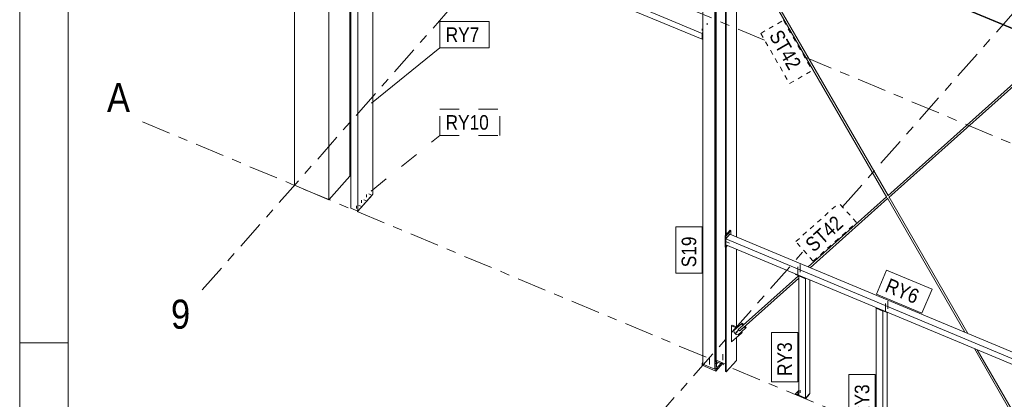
# Model space of a CAD drawing. Header units: millimetres. Extents: x -698 to 216, y -34 to 576.
# Tile 5 of 88: x -698 to -596, y 258 to 297. Entities that reach past the tile are written whole.
import ezdxf

# ---------------------------------------------------------------- set-up
doc = ezdxf.new("R2010")
doc.units = ezdxf.units.MM
for name, pattern in [('XKITLINE00', [0]), ('XKITLINE02', [4, 2, -2]), ('XKITLINE03', [6, 3, -1, 1, -1]), ('XKITLINE04', [3, 0.5, -0.5, 0.5, -0.5, 0.5, -0.5])]:
    doc.linetypes.add(name, pattern=pattern)
for name, color, linetype, lineweight in [('Arkusz rysunku', 3, 'Continuous', 0), ('Element', 2, 'Continuous', 0), ('Spoina', 1, 'Continuous', 0), ('Znak elementu', 2, 'Continuous', 0), ('Śruba', 3, 'Continuous', 0)]:
    doc.layers.add(name, color=color, linetype=linetype, lineweight=lineweight)
doc.styles.add('ARIAL', font='ARIAL.TTF')

msp = doc.modelspace()

# ---------------------------------------------------------------- hatches: boundary and pattern name
at = {"layer": 'Śruba'}
for points in [[(-627.65, 295.78), (-627.66, 295.78), (-627.67, 295.78), (-627.68, 295.79), (-627.69, 295.79), (-627.69, 295.8), (-627.69, 295.81), (-627.7, 295.82), (-627.69, 295.82), (-627.69, 295.83), (-627.69, 295.84), (-627.68, 295.84), (-627.67, 295.85), (-627.66, 295.85), (-627.65, 295.85), (-627.64, 295.86), (-627.63, 295.85), (-627.62, 295.85), (-627.61, 295.85), (-627.6, 295.84), (-627.59, 295.84), (-627.58, 295.83), (-627.58, 295.82), (-627.58, 295.82), (-627.58, 295.81), (-627.58, 295.8), (-627.59, 295.79), (-627.6, 295.79), (-627.61, 295.78), (-627.62, 295.78), (-627.63, 295.78), (-627.64, 295.78)], [(-661.88, 278.8), (-661.88, 278.81), (-661.87, 278.82), (-661.86, 278.82), (-661.86, 278.83), (-661.85, 278.83), (-661.85, 278.83), (-661.84, 278.83), (-661.84, 278.83), (-661.84, 278.83), (-661.84, 278.82), (-661.84, 278.81), (-661.84, 278.8), (-661.84, 278.79), (-661.84, 278.78), (-661.85, 278.77), (-661.85, 278.76), (-661.86, 278.75), (-661.86, 278.74), (-661.87, 278.73), (-661.87, 278.73), (-661.88, 278.73), (-661.88, 278.72), (-661.89, 278.73), (-661.89, 278.73), (-661.89, 278.73), (-661.9, 278.74), (-661.9, 278.75), (-661.89, 278.76), (-661.89, 278.77), (-661.89, 278.78), (-661.89, 278.79)], [(-662.92, 277.62), (-662.91, 277.63), (-662.91, 277.64), (-662.9, 277.65), (-662.9, 277.65), (-662.89, 277.65), (-662.88, 277.66), (-662.88, 277.66), (-662.88, 277.65), (-662.87, 277.65), (-662.87, 277.64), (-662.87, 277.63), (-662.87, 277.62), (-662.88, 277.61), (-662.88, 277.6), (-662.88, 277.59), (-662.89, 277.58), (-662.89, 277.57), (-662.9, 277.56), (-662.9, 277.56), (-662.91, 277.55), (-662.92, 277.55), (-662.92, 277.55), (-662.93, 277.55), (-662.93, 277.55), (-662.93, 277.56), (-662.93, 277.56), (-662.93, 277.57), (-662.93, 277.58), (-662.93, 277.59), (-662.93, 277.6), (-662.92, 277.61)], [(-662.4, 278.21), (-662.39, 278.22), (-662.39, 278.23), (-662.38, 278.23), (-662.38, 278.24), (-662.37, 278.24), (-662.37, 278.24), (-662.36, 278.24), (-662.36, 278.24), (-662.36, 278.24), (-662.35, 278.23), (-662.35, 278.22), (-662.35, 278.21), (-662.36, 278.2), (-662.36, 278.19), (-662.36, 278.18), (-662.37, 278.17), (-662.37, 278.16), (-662.38, 278.15), (-662.39, 278.15), (-662.39, 278.14), (-662.4, 278.14), (-662.4, 278.14), (-662.41, 278.14), (-662.41, 278.14), (-662.41, 278.14), (-662.41, 278.15), (-662.41, 278.16), (-662.41, 278.17), (-662.41, 278.18), (-662.41, 278.19), (-662.4, 278.2)], [(-624.88, 274.74), (-624.88, 274.75), (-624.87, 274.76), (-624.86, 274.76), (-624.86, 274.77), (-624.85, 274.77), (-624.85, 274.77), (-624.84, 274.77), (-624.84, 274.77), (-624.84, 274.77), (-624.84, 274.76), (-624.84, 274.75), (-624.84, 274.74), (-624.84, 274.73), (-624.84, 274.72), (-624.85, 274.71), (-624.85, 274.7), (-624.86, 274.69), (-624.86, 274.68), (-624.87, 274.68), (-624.87, 274.67), (-624.88, 274.67), (-624.88, 274.67), (-624.89, 274.67), (-624.89, 274.67), (-624.89, 274.67), (-624.9, 274.68), (-624.9, 274.69), (-624.9, 274.7), (-624.89, 274.71), (-624.89, 274.72), (-624.89, 274.73)], [(-617.76, 271.22), (-617.77, 271.22), (-617.78, 271.23), (-617.79, 271.23), (-617.79, 271.24), (-617.8, 271.24), (-617.8, 271.25), (-617.8, 271.26), (-617.8, 271.27), (-617.8, 271.27), (-617.79, 271.28), (-617.79, 271.29), (-617.78, 271.29), (-617.77, 271.3), (-617.76, 271.3), (-617.74, 271.3), (-617.73, 271.3), (-617.72, 271.3), (-617.71, 271.29), (-617.7, 271.29), (-617.7, 271.28), (-617.69, 271.27), (-617.69, 271.27), (-617.69, 271.26), (-617.69, 271.25), (-617.69, 271.24), (-617.7, 271.24), (-617.7, 271.23), (-617.71, 271.23), (-617.72, 271.22), (-617.73, 271.22), (-617.74, 271.22)], [(-617.54, 271.46), (-617.55, 271.47), (-617.56, 271.47), (-617.57, 271.48), (-617.58, 271.48), (-617.58, 271.49), (-617.58, 271.5), (-617.59, 271.5), (-617.58, 271.51), (-617.58, 271.52), (-617.58, 271.53), (-617.57, 271.53), (-617.56, 271.54), (-617.55, 271.54), (-617.54, 271.54), (-617.53, 271.54), (-617.52, 271.54), (-617.51, 271.54), (-617.5, 271.54), (-617.49, 271.53), (-617.48, 271.53), (-617.47, 271.52), (-617.47, 271.51), (-617.47, 271.5), (-617.47, 271.5), (-617.47, 271.49), (-617.48, 271.48), (-617.49, 271.48), (-617.5, 271.47), (-617.51, 271.47), (-617.52, 271.46), (-617.53, 271.46)], [(-608.71, 267.44), (-608.72, 267.44), (-608.73, 267.45), (-608.74, 267.45), (-608.74, 267.46), (-608.75, 267.46), (-608.75, 267.47), (-608.75, 267.48), (-608.75, 267.49), (-608.75, 267.49), (-608.74, 267.5), (-608.74, 267.51), (-608.73, 267.51), (-608.72, 267.52), (-608.71, 267.52), (-608.7, 267.52), (-608.68, 267.52), (-608.67, 267.52), (-608.66, 267.51), (-608.65, 267.51), (-608.65, 267.5), (-608.64, 267.49), (-608.64, 267.49), (-608.64, 267.48), (-608.64, 267.47), (-608.64, 267.46), (-608.65, 267.46), (-608.65, 267.45), (-608.66, 267.45), (-608.67, 267.44), (-608.68, 267.44), (-608.7, 267.44)], [(-608.49, 267.68), (-608.5, 267.69), (-608.51, 267.69), (-608.52, 267.7), (-608.53, 267.7), (-608.53, 267.71), (-608.54, 267.72), (-608.54, 267.72), (-608.54, 267.73), (-608.53, 267.74), (-608.53, 267.75), (-608.52, 267.75), (-608.51, 267.76), (-608.5, 267.76), (-608.49, 267.76), (-608.48, 267.76), (-608.47, 267.76), (-608.46, 267.76), (-608.45, 267.76), (-608.44, 267.75), (-608.43, 267.75), (-608.43, 267.74), (-608.42, 267.73), (-608.42, 267.72), (-608.42, 267.72), (-608.43, 267.71), (-608.43, 267.7), (-608.44, 267.7), (-608.45, 267.69), (-608.46, 267.69), (-608.47, 267.68), (-608.48, 267.68)], [(-624.03, 264.62), (-624.02, 264.61), (-624.01, 264.6), (-624.01, 264.59), (-624, 264.58), (-624, 264.58), (-623.99, 264.57), (-623.99, 264.56), (-623.99, 264.55), (-623.99, 264.54), (-623.99, 264.53), (-623.99, 264.53), (-623.99, 264.52), (-623.99, 264.51), (-623.99, 264.51), (-624, 264.5), (-624, 264.5), (-624.01, 264.49), (-624.01, 264.49), (-624.02, 264.49), (-624.03, 264.49), (-624.04, 264.49), (-624.04, 264.49), (-624.05, 264.49), (-624.06, 264.49), (-624.07, 264.49), (-624.08, 264.49), (-624.09, 264.5), (-624.1, 264.5), (-624.11, 264.51), (-624.12, 264.52), (-624.12, 264.52), (-624.13, 264.53), (-624.14, 264.54), (-624.14, 264.55), (-624.15, 264.55), (-624.16, 264.56), (-624.16, 264.57), (-624.16, 264.58), (-624.17, 264.59), (-624.17, 264.6), (-624.17, 264.6), (-624.17, 264.61), (-624.17, 264.62), (-624.17, 264.63), (-624.17, 264.63), (-624.16, 264.64), (-624.16, 264.64), (-624.16, 264.65), (-624.15, 264.65), (-624.14, 264.66), (-624.14, 264.66), (-624.13, 264.66), (-624.12, 264.66), (-624.11, 264.66), (-624.1, 264.66), (-624.1, 264.66), (-624.09, 264.65), (-624.08, 264.65), (-624.07, 264.65), (-624.06, 264.64), (-624.05, 264.64), (-624.04, 264.63), (-624.03, 264.62)], [(-626.16, 261.28), (-626.17, 261.28), (-626.19, 261.28), (-626.2, 261.28), (-626.21, 261.29), (-626.22, 261.29), (-626.23, 261.3), (-626.24, 261.3), (-626.25, 261.31), (-626.26, 261.32), (-626.26, 261.33), (-626.27, 261.33), (-626.27, 261.34), (-626.28, 261.35), (-626.28, 261.36), (-626.28, 261.37), (-626.28, 261.38), (-626.28, 261.39), (-626.27, 261.4), (-626.27, 261.4), (-626.26, 261.41), (-626.26, 261.42), (-626.25, 261.43), (-626.24, 261.43), (-626.23, 261.44), (-626.22, 261.44), (-626.21, 261.45), (-626.2, 261.45), (-626.19, 261.46), (-626.17, 261.46), (-626.16, 261.46), (-626.15, 261.46), (-626.13, 261.46), (-626.12, 261.46), (-626.11, 261.46), (-626.1, 261.45), (-626.08, 261.45), (-626.07, 261.44), (-626.06, 261.44), (-626.05, 261.43), (-626.04, 261.43), (-626.04, 261.42), (-626.03, 261.41), (-626.02, 261.4), (-626.02, 261.4), (-626.02, 261.39), (-626.01, 261.38), (-626.01, 261.37), (-626.01, 261.36), (-626.02, 261.35), (-626.02, 261.34), (-626.02, 261.33), (-626.03, 261.33), (-626.04, 261.32), (-626.04, 261.31), (-626.05, 261.3), (-626.06, 261.3), (-626.07, 261.29), (-626.08, 261.29), (-626.1, 261.28), (-626.11, 261.28), (-626.12, 261.28), (-626.13, 261.28), (-626.15, 261.28)], [(-617.76, 258.22), (-617.77, 258.23), (-617.78, 258.23), (-617.79, 258.23), (-617.79, 258.24), (-617.8, 258.25), (-617.8, 258.25), (-617.8, 258.26), (-617.8, 258.27), (-617.8, 258.28), (-617.79, 258.28), (-617.79, 258.29), (-617.78, 258.3), (-617.77, 258.3), (-617.76, 258.3), (-617.74, 258.3), (-617.73, 258.3), (-617.72, 258.3), (-617.71, 258.3), (-617.7, 258.29), (-617.7, 258.28), (-617.69, 258.28), (-617.69, 258.27), (-617.69, 258.26), (-617.69, 258.25), (-617.69, 258.25), (-617.7, 258.24), (-617.7, 258.23), (-617.71, 258.23), (-617.72, 258.23), (-617.73, 258.22), (-617.74, 258.22)]]:
    msp.add_hatch(color=256, dxfattribs=at).paths.add_polyline_path(points, flags=17)

# ---------------------------------------------------------------- linework, layer by layer
at = {"layer": 'Arkusz rysunku', "linetype": 'XKITLINE00', "lineweight": 0}
for p, q in [((-698.02, 576.49), (-698.02, -33.51)), ((-693.02, 571.49), (-693.02, -28.51)), ((-693.02, 263.49), (-698.02, 263.49))]:
    msp.add_line(p, q, dxfattribs=at)
at = {"layer": 'Element', "linetype": 'XKITLINE00', "lineweight": 0}
for p, q in [((-669.68, 343.2), (-669.68, 279.73)), ((-666.12, 341.71), (-666.12, 278.24)), ((-627.54, 261.28), (-627.54, 326.78)), ((-626.33, 326.27), (-626.33, 260.77)), ((-626.27, 260.84), (-626.27, 326.28)), ((-625.23, 274.54), (-625.23, 325.84)), ((-625.14, 274.64), (-625.14, 325.91)), ((-663.96, 280.69), (-663.96, 324.41)), ((-663.87, 277.36), (-663.87, 323.92)), ((-663.16, 323.62), (-663.16, 277.07)), ((-663.09, 310.22), (-627.61, 295.4)), ((-627.61, 294.8), (-663.09, 309.62)), ((-661.61, 278.83), (-661.61, 309)), ((-626.19, 261.7), (-626.19, 308.44)), ((-624.86, 308.14), (-592.92, 294.8)), ((-624.86, 308.08), (-592.92, 294.74)), ((-624.1, 274.42), (-624.1, 305.02)), ((-608.57, 278.49), (-623.87, 304.94)), ((-608.45, 278.67), (-623.2, 304.17)), ((-627.54, 295.48), (-627.61, 295.4)), ((-627.61, 295.4), (-627.61, 294.8)), ((-627.54, 294.88), (-627.61, 294.8)), ((-627.6, 295.4), (-627.54, 295.46)), ((-627.6, 294.83), (-627.6, 295.4)), ((-627.6, 295.18), (-627.54, 295.16)), ((-627.6, 295.16), (-627.54, 295.14)), ((-627.6, 295.06), (-627.54, 295.03)), ((-627.6, 294.83), (-627.54, 294.9)), ((-627.57, 295.43), (-627.54, 295.42)), ((-627.55, 295.46), (-627.54, 295.45)), ((-608.48, 278.65), (-593.74, 291.82)), ((-608.38, 278.48), (-593.13, 292.1)), ((-666.12, 278.24), (-663.96, 280.69)), ((-669.68, 279.73), (-666.12, 278.24)), ((-663.16, 277.07), (-661.61, 278.83)), ((-663.13, 277.08), (-661.68, 278.72)), ((-661.68, 278.72), (-661.68, 278.74)), ((-616.69, 271.32), (-608.6, 278.54)), ((-616.48, 271.23), (-608.5, 278.36)), ((-600.52, 264.57), (-608.52, 278.4)), ((-600.22, 264.44), (-608.35, 278.5)), ((-663.87, 277.36), (-663.16, 277.07)), ((-663.13, 277.08), (-663.15, 277.09)), ((-663.13, 277.11), (-663.13, 277.08)), ((-624.74, 275.09), (-625.25, 274.51)), ((-625.25, 273.36), (-625.25, 274.51)), ((-625.25, 274.51), (-625.18, 274.48)), ((-624.76, 274.69), (-625.19, 274.2)), ((-624.67, 275.06), (-625.18, 274.48)), ((-625.18, 274.21), (-625.18, 274.48)), ((-624.76, 274.69), (-592.85, 261.36)), ((-624.67, 275.06), (-624.74, 275.09)), ((-624.67, 274.66), (-624.67, 275.06)), ((-625.25, 273.36), (-625.18, 273.33)), ((-625.23, 260.51), (-625.23, 273.35)), ((-625.19, 274.2), (-625.19, 273.6)), ((-625.19, 274.2), (-593.06, 260.78)), ((-625.19, 273.6), (-593.06, 260.18)), ((-625.18, 273.33), (-625.18, 273.59)), ((-625.18, 273.33), (-625.01, 273.52)), ((-625.14, 260.48), (-625.14, 273.38)), ((-624.1, 265.14), (-624.1, 273.14)), ((-623.72, 264.77), (-617.67, 270.17)), ((-623.4, 265.32), (-617.7, 270.41)), ((-617.99, 270.53), (-617.99, 270.59)), ((-616.97, 270.11), (-617.99, 270.53)), ((-617.67, 270.4), (-617.67, 270.39)), ((-617.67, 270.39), (-616.96, 270.09)), ((-617.67, 258.07), (-617.67, 270.39)), ((-616.97, 270.11), (-616.97, 270.16)), ((-616.93, 270.15), (-616.97, 270.11)), ((-616.96, 270.09), (-616.92, 270.14)), ((-616.96, 270.09), (-616.96, 257.77)), ((-616.53, 258.26), (-616.53, 269.98)), ((-609.67, 267.06), (-609.67, 267.11)), ((-609.67, 267.08), (-609.69, 267.06)), ((-609.69, 267.06), (-608.98, 266.76)), ((-609.69, 254.73), (-609.69, 267.06)), ((-608.65, 266.64), (-609.67, 267.06)), ((-608.98, 266.76), (-608.97, 266.77)), ((-608.98, 266.76), (-608.98, 254.43)), ((-608.65, 266.64), (-608.65, 266.69)), ((-608.62, 266.67), (-608.65, 266.64)), ((-608.55, 254.93), (-608.55, 266.65)), ((-624.52, 265.31), (-624.59, 265.23)), ((-624.59, 265.23), (-624.17, 265.06)), ((-624.59, 263.58), (-624.59, 265.23)), ((-624.52, 265.31), (-624.1, 265.14)), ((-624.36, 264.74), (-623.58, 265.43)), ((-624.29, 264.81), (-623.51, 265.51)), ((-624.17, 265.06), (-624.1, 265.14)), ((-624.1, 265.14), (-624.02, 265.06)), ((-623.43, 265.28), (-623.9, 264.87)), ((-623.76, 264.73), (-623.29, 265.14)), ((-623.58, 265.43), (-623.51, 265.51)), ((-623.58, 265.43), (-623.43, 265.28)), ((-623.51, 265.51), (-623.37, 265.36)), ((-623.43, 265.28), (-623.37, 265.36)), ((-623.29, 265.14), (-623.26, 265.18)), ((-623.29, 265.14), (-623.14, 265)), ((-623.22, 265.22), (-623.07, 265.08)), ((-623.58, 264.48), (-624.59, 263.58)), ((-624.29, 264.81), (-624.36, 264.74)), ((-624.32, 264.55), (-624.36, 264.74)), ((-624.11, 264.35), (-624.32, 264.55)), ((-624.17, 265.06), (-624.1, 264.99)), ((-623.92, 264.31), (-624.11, 264.35)), ((-623.14, 265), (-623.92, 264.31)), ((-623.9, 264.87), (-623.88, 264.85)), ((-623.87, 264.89), (-623.88, 264.87)), ((-623.88, 264.87), (-623.87, 264.82)), ((-623.87, 264.82), (-623.84, 264.78)), ((-623.84, 264.78), (-623.8, 264.75)), ((-623.8, 264.75), (-623.76, 264.75)), ((-623.78, 264.75), (-623.76, 264.73)), ((-623.76, 264.75), (-623.72, 264.77)), ((-623.76, 264.73), (-623.72, 264.77)), ((-623.64, 264.55), (-623.58, 264.48)), ((-623.58, 264.48), (-623.51, 264.56)), ((-623.57, 264.62), (-623.51, 264.56)), ((-623.14, 265), (-623.07, 265.08)), ((-624.1, 261.65), (-624.1, 264.01)), ((-593.24, 251.99), (-599.55, 262.89)), ((-593.53, 252.88), (-599.25, 262.76)), ((-627.63, 261.35), (-627.54, 261.45)), ((-627.63, 261.35), (-627.54, 261.31)), ((-627.63, 261.17), (-627.63, 261.35)), ((-627.63, 261.17), (-626.2, 260.57)), ((-627.54, 261.28), (-626.33, 260.77)), ((-626.27, 261.6), (-626.19, 261.7)), ((-626.2, 260.75), (-625.59, 261.45)), ((-626.2, 260.57), (-625.48, 261.4)), ((-626.19, 261.7), (-625.23, 261.29)), ((-625.14, 260.48), (-624.1, 261.65)), ((-626.33, 260.77), (-626.27, 260.84)), ((-626.31, 260.8), (-626.2, 260.75)), ((-626.2, 260.57), (-626.2, 260.75)), ((-625.23, 260.51), (-625.14, 260.48)), ((-617.99, 258.21), (-617.67, 258.56)), ((-617.99, 258.15), (-617.99, 258.21)), ((-617.99, 258.21), (-617.67, 258.08)), ((-616.97, 257.72), (-617.99, 258.15)), ((-617.67, 258.07), (-616.96, 257.77)), ((-616.55, 258.19), (-616.97, 257.72)), ((-616.96, 257.77), (-616.53, 258.26)), ((-616.55, 258.23), (-616.55, 258.19)), ((-616.97, 257.72), (-616.97, 257.77))]:
    msp.add_line(p, q, dxfattribs=at)
at = {"layer": 'Spoina', "linetype": 'XKITLINE03', "lineweight": 0}
for p, q in [((-679.19, 268.94), (-503.45, 468.29)), ((-613.15, 277.51), (-579.27, 315.95)), ((-662.66, 312.02), (-621.18, 294.7)), ((-617.07, 292.98), (-561.1, 269.6)), ((-685.35, 286.28), (-612.49, 255.84)), ((-636.45, 251.08), (-617.14, 272.99))]:
    msp.add_line(p, q, dxfattribs=at)
at = {"layer": 'Znak elementu', "linetype": 'XKITLINE00', "lineweight": 0}
for p, q in [((-654.68, 296.62), (-649.59, 296.62)), ((-654.68, 293.92), (-654.68, 296.62)), ((-649.59, 293.92), (-649.59, 296.62)), ((-661.75, 288.2), (-654.68, 293.92)), ((-654.68, 293.92), (-649.59, 293.92)), ((-630.34, 270.68), (-630.34, 275.44)), ((-627.64, 275.44), (-630.34, 275.44)), ((-627.64, 270.68), (-627.64, 275.44)), ((-627.64, 270.68), (-630.34, 270.68)), ((-609.65, 268.49), (-608.61, 270.98)), ((-608.61, 270.98), (-603.91, 269.02)), ((-609.65, 268.49), (-604.95, 266.53)), ((-604.95, 266.53), (-603.91, 269.02)), ((-620.47, 259.47), (-620.47, 264.56)), ((-617.77, 264.56), (-620.47, 264.56)), ((-617.77, 259.47), (-617.77, 264.56)), ((-612.49, 255.13), (-612.49, 260.22)), ((-609.79, 260.22), (-612.49, 260.22)), ((-609.79, 255.13), (-609.79, 260.22)), ((-617.77, 259.47), (-620.47, 259.47))]:
    msp.add_line(p, q, dxfattribs=at)
at = {"layer": 'Znak elementu', "linetype": 'XKITLINE04', "lineweight": 0}
for p, q in [((-621.59, 295.4), (-619.25, 296.75)), ((-619.25, 296.75), (-616.26, 291.58)), ((-621.59, 295.4), (-618.6, 290.22)), ((-618.6, 290.22), (-616.26, 291.58)), ((-617.97, 273.92), (-613.51, 277.91)), ((-611.71, 275.89), (-613.51, 277.91)), ((-616.18, 271.91), (-611.71, 275.89)), ((-616.18, 271.91), (-617.97, 273.92))]:
    msp.add_line(p, q, dxfattribs=at)
at = {"layer": 'Znak elementu', "linetype": 'XKITLINE02', "lineweight": 0}
for p, q in [((-654.69, 287.57), (-648.49, 287.57)), ((-654.69, 284.87), (-654.69, 287.57)), ((-648.49, 284.87), (-648.49, 287.57)), ((-661.76, 279.14), (-654.69, 284.87)), ((-654.69, 284.87), (-648.49, 284.87))]:
    msp.add_line(p, q, dxfattribs=at)
at = {"layer": 'Śruba', "linetype": 'XKITLINE00', "lineweight": 0}
for p, q in [((-627.64, 295.88), (-627.64, 295.7)), ((-661.79, 278.75), (-662, 278.84)), ((-662.83, 277.57), (-663.04, 277.66)), ((-662.31, 278.16), (-662.52, 278.25)), ((-625.11, 274.82), (-624.79, 274.69)), ((-617.74, 271.32), (-617.74, 270.53)), ((-617.53, 271.56), (-617.53, 270.78)), ((-608.7, 267.54), (-608.7, 266.75)), ((-608.48, 267.78), (-608.48, 267)), ((-624.15, 264.49), (-623.87, 264.81)), ((-626.15, 260.96), (-626.15, 261.59)), ((-617.74, 258.1), (-617.74, 258.36))]:
    msp.add_line(p, q, dxfattribs=at)
at = {"layer": 'Śruba', "linetype": 'XKITLINE02', "lineweight": 0}
for p, q in [((-627.12, 296.47), (-627.12, 296.29)), ((-662.24, 278.52), (-662.24, 278.79)), ((-663.28, 277.34), (-663.28, 277.61)), ((-662.76, 277.93), (-662.76, 278.2)), ((-625.11, 273.91), (-624.79, 273.78)), ((-626.21, 262), (-626.21, 262.63)), ((-625.5, 261.7), (-625.5, 262.33)), ((-626.86, 261.26), (-626.86, 261.89)), ((-617.53, 258.34), (-617.53, 258.61))]:
    msp.add_line(p, q, dxfattribs=at)

# ---------------------------------------------------------------- texts
at = {"layer": 'Spoina', "style": 'ARIAL', "width": 0.85}
for s, p in [('A', (-689.02, 287.28)), ('9', (-682.42, 264.94))]:
    msp.add_text(s, height=3, dxfattribs=at).set_placement(p)
at = {"layer": 'Znak elementu', "style": 'ARIAL', "width": 0.85}
for s, p in [('RY7', (-654.08, 294.52)), ('RY10', (-654.09, 285.47))]:
    msp.add_text(s, height=1.5, dxfattribs=at).set_placement(p)
for s, rotation, p in [('ST42', -59.9543, (-620.77, 295.18)), ('ST42', 41.7744, (-616.13, 272.76)), ('S19', 90.0002, (-628.24, 271.28)), ('RY6', -22.6719, (-608.87, 268.81)), ('RY3', 90.0002, (-618.37, 260.07)), ('RY3', 90.0002, (-610.39, 255.73))]:
    msp.add_text(s, height=1.5, rotation=rotation, dxfattribs=at).set_placement(p)

doc.saveas('drawing.dxf')
